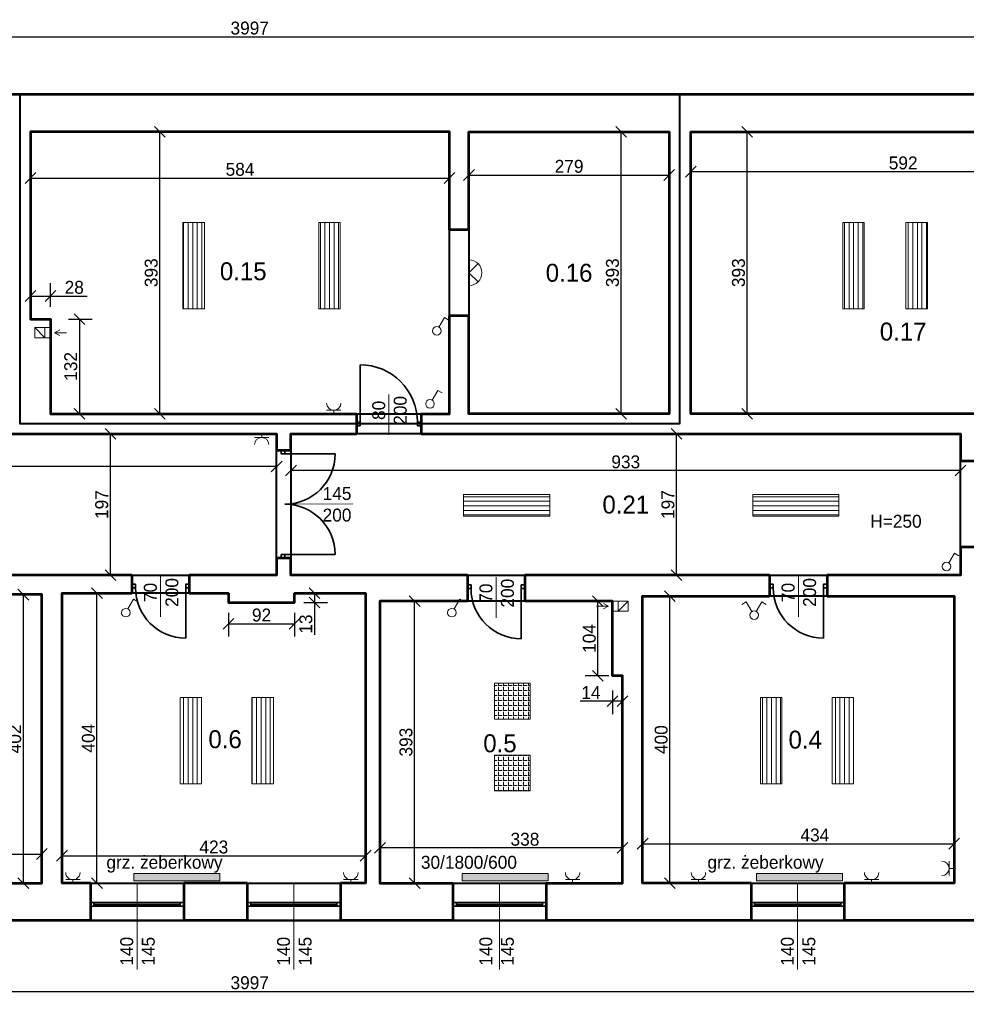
# Model space of a CAD drawing. Header units: millimetres. Extents: x 410204 to 467463, y -88400 to -47908.
# Tile 22 of 30: x 462934 to 464253, y -50555 to -49183. Entities that reach past the tile are written whole.
import ezdxf
from ezdxf.enums import TextEntityAlignment as Align

# ---------------------------------------------------------------- set-up
doc = ezdxf.new("R2010")
doc.units = ezdxf.units.MM
doc.linetypes.add('ACAD_ISO03W100', pattern=[30, 12, -18])
for name, color, linetype, lineweight in [('Apow', 1, 'Continuous', 40), ('drzwi', 53, 'Continuous', 35), ('gniazdo', 4, 'Continuous', 18), ('grzejnik', 20, 'Continuous', 18), ('komin', 213, 'Continuous', 18), ('okno', 211, 'Continuous', 35), ('opis', 47, 'Continuous', 18), ('opis powierzchnie', 10, 'Continuous', 18), ('oświetlenie', 40, 'Continuous', 18), ('przerywana', 120, 'ACAD_ISO03W100', 9), ('widok', 136, 'Continuous', 18), ('ściany', 21, 'Continuous', 53)]:
    doc.layers.add(name, color=color, linetype=linetype, lineweight=lineweight)
doc.layers.add('wymiary wewn', color=151, linetype='Continuous')
doc.layers.add('wymiary zewn', color=82, linetype='Continuous')
doc.dimstyles.new('1 100', dxfattribs={"dimtxt": 18, "dimasz": 15, "dimexe": 18, "dimexo": 0.0625, "dimgap": 3, "dimtad": 1, "dimdec": 0, "dimzin": 0, "dimdsep": 46, "dimtxsty": 'Standard', "dimblk": 'OBLIQUE', "dimcen": 0.09, "dimadec": 0, "dimazin": 0, "dimtfac": 1, "dimtdec": 0, "dimtofl": 0, "dimtmove": 0, "dimatfit": 3, "dimldrblk": 'OBLIQUE', "dimfxl": 15, "dimfxlon": 1, "dimtolj": 1, "dimtzin": 0, "dimarcsym": 0})

# ---------------------------------------------------------------- blocks, each defined once
blk = doc.blocks.new('_Oblique')
at = {"color": 0, "linetype": 'ByBlock', "lineweight": -2}
blk.add_line((-0.5, -0.5), (0.5, 0.5), dxfattribs=at)
blk = doc.blocks.new('*D15463')
at = {"layer": 'Defpoints', "color": 0}
for p in [(464236.2, -50331), (463802.2, -50386), (464236.2, -50386)]:
    blk.add_point(p, dxfattribs=at)
at = {"layer": 'wymiary wewn', "color": 0, "lineweight": -2}
for p, q in [((463802.2, -50346), (463802.2, -50313)), ((464236.2, -50346), (464236.2, -50313)), ((463802.2, -50331), (464236.2, -50331))]:
    blk.add_line(p, q, dxfattribs=at)
at = {"layer": 'wymiary wewn', "color": 0, "linetype": 'ByBlock', "lineweight": -2, "xscale": 15, "yscale": 15, "zscale": 15, "rotation": 180}
blk.add_blockref('_Oblique', (463802.2, -50331), dxfattribs=at)
at = {"layer": 'wymiary wewn', "color": 0, "linetype": 'ByBlock', "lineweight": -2, "xscale": 15, "yscale": 15, "zscale": 15}
blk.add_blockref('_Oblique', (464236.2, -50331), dxfattribs=at)
at = {"layer": 'wymiary wewn', "color": 0, "insert": (464042.2, -50319), "char_height": 18, "attachment_point": 5}
blk.add_mtext('\\A1;434', dxfattribs=at)
blk = doc.blocks.new('*D15464')
at = {"layer": 'Defpoints', "color": 0}
for p in [(463436.2, -50336.9), (463436.2, -50386), (463774.2, -50386)]:
    blk.add_point(p, dxfattribs=at)
at = {"layer": 'wymiary wewn', "color": 0, "lineweight": -2}
for p, q in [((463436.2, -50351.9), (463436.2, -50318.9)), ((463774.2, -50351.9), (463774.2, -50318.9)), ((463774.2, -50336.9), (463436.2, -50336.9))]:
    blk.add_line(p, q, dxfattribs=at)
at = {"layer": 'wymiary wewn', "color": 0, "linetype": 'ByBlock', "lineweight": -2, "xscale": 15, "yscale": 15, "zscale": 15, "rotation": 180}
blk.add_blockref('_Oblique', (463436.2, -50336.9), dxfattribs=at)
at = {"layer": 'wymiary wewn', "color": 0, "linetype": 'ByBlock', "lineweight": -2, "xscale": 15, "yscale": 15, "zscale": 15}
blk.add_blockref('_Oblique', (463774.2, -50336.9), dxfattribs=at)
at = {"layer": 'wymiary wewn', "color": 0, "insert": (463638.2, -50324.9), "char_height": 18, "attachment_point": 5}
blk.add_mtext('\\A1;338', dxfattribs=at)
blk = doc.blocks.new('*D15465')
at = {"layer": 'Defpoints', "color": 0}
for p in [(463416.2, -50347.7), (462993.2, -50386), (463416.2, -50386)]:
    blk.add_point(p, dxfattribs=at)
at = {"layer": 'wymiary wewn', "color": 0, "lineweight": -2}
for p, q in [((462993.2, -50362.7), (462993.2, -50329.7)), ((463416.2, -50362.7), (463416.2, -50329.7)), ((462993.2, -50347.7), (463416.2, -50347.7))]:
    blk.add_line(p, q, dxfattribs=at)
at = {"layer": 'wymiary wewn', "color": 0, "linetype": 'ByBlock', "lineweight": -2, "xscale": 15, "yscale": 15, "zscale": 15, "rotation": 180}
blk.add_blockref('_Oblique', (462993.2, -50347.7), dxfattribs=at)
at = {"layer": 'wymiary wewn', "color": 0, "linetype": 'ByBlock', "lineweight": -2, "xscale": 15, "yscale": 15, "zscale": 15}
blk.add_blockref('_Oblique', (463416.2, -50347.7), dxfattribs=at)
at = {"layer": 'wymiary wewn', "color": 0, "insert": (463204.7, -50335.7), "char_height": 18, "attachment_point": 5}
blk.add_mtext('\\A1;423', dxfattribs=at)
blk = doc.blocks.new('*D15466')
at = {"layer": 'Defpoints', "color": 0}
for p in [(462965.2, -50345.4), (462622.2, -50386), (462965.2, -50386)]:
    blk.add_point(p, dxfattribs=at)
at = {"layer": 'wymiary wewn', "color": 0, "lineweight": -2}
for p, q in [((462622.2, -50360.4), (462622.2, -50327.4)), ((462965.2, -50360.4), (462965.2, -50327.4)), ((462622.2, -50345.4), (462965.2, -50345.4))]:
    blk.add_line(p, q, dxfattribs=at)
at = {"layer": 'wymiary wewn', "color": 0, "linetype": 'ByBlock', "lineweight": -2, "xscale": 15, "yscale": 15, "zscale": 15, "rotation": 180}
blk.add_blockref('_Oblique', (462622.2, -50345.4), dxfattribs=at)
at = {"layer": 'wymiary wewn', "color": 0, "linetype": 'ByBlock', "lineweight": -2, "xscale": 15, "yscale": 15, "zscale": 15}
blk.add_blockref('_Oblique', (462965.2, -50345.4), dxfattribs=at)
at = {"layer": 'wymiary wewn', "color": 0, "insert": (462793.7, -50333.4), "char_height": 18, "attachment_point": 5}
blk.add_mtext('\\A1;343', dxfattribs=at)
blk = doc.blocks.new('*D15473')
at = {"layer": 'Defpoints', "color": 0}
for p in [(462939.3, -49984), (462965.2, -49984), (462965.2, -50386)]:
    blk.add_point(p, dxfattribs=at)
at = {"layer": 'wymiary wewn', "color": 0, "lineweight": -2}
for p, q in [((462954.3, -49984), (462921.3, -49984)), ((462939.3, -50386), (462939.3, -49984)), ((462954.3, -50386), (462921.3, -50386))]:
    blk.add_line(p, q, dxfattribs=at)
at = {"layer": 'wymiary wewn', "color": 0, "linetype": 'ByBlock', "lineweight": -2, "xscale": 15, "yscale": 15, "zscale": 15}
for p, rotation in [((462939.3, -49984), 90), ((462939.3, -50386), 270)]:
    blk.add_blockref('_Oblique', p, dxfattribs=dict(at, rotation=rotation))
at = {"layer": 'wymiary wewn', "color": 0, "insert": (462927.3, -50185), "char_height": 18, "attachment_point": 5, "rotation": 90}
blk.add_mtext('\\A1;402', dxfattribs=at)
blk = doc.blocks.new('*D15474')
at = {"layer": 'Defpoints', "color": 0}
for p in [(462993.2, -49982), (463041.9, -49982), (462993.2, -50386)]:
    blk.add_point(p, dxfattribs=at)
at = {"layer": 'wymiary wewn', "color": 0, "lineweight": -2}
for p, q in [((463026.9, -49982), (463059.9, -49982)), ((463041.9, -50386), (463041.9, -49982)), ((463026.9, -50386), (463059.9, -50386))]:
    blk.add_line(p, q, dxfattribs=at)
at = {"layer": 'wymiary wewn', "color": 0, "linetype": 'ByBlock', "lineweight": -2, "xscale": 15, "yscale": 15, "zscale": 15}
for p, rotation in [((463041.9, -49982), 90), ((463041.9, -50386), 270)]:
    blk.add_blockref('_Oblique', p, dxfattribs=dict(at, rotation=rotation))
at = {"layer": 'wymiary wewn', "color": 0, "insert": (463029.9, -50184), "char_height": 18, "attachment_point": 5, "rotation": 90}
blk.add_mtext('\\A1;404', dxfattribs=at)
blk = doc.blocks.new('*D15475')
at = {"layer": 'Defpoints', "color": 0}
for p in [(463436.2, -49993), (463484.5, -49993), (463436.2, -50386)]:
    blk.add_point(p, dxfattribs=at)
at = {"layer": 'wymiary wewn', "color": 0, "lineweight": -2}
for p, q in [((463469.5, -49993), (463502.5, -49993)), ((463484.5, -50386), (463484.5, -49993)), ((463469.5, -50386), (463502.5, -50386))]:
    blk.add_line(p, q, dxfattribs=at)
at = {"layer": 'wymiary wewn', "color": 0, "linetype": 'ByBlock', "lineweight": -2, "xscale": 15, "yscale": 15, "zscale": 15}
for p, rotation in [((463484.5, -49993), 90), ((463484.5, -50386), 270)]:
    blk.add_blockref('_Oblique', p, dxfattribs=dict(at, rotation=rotation))
at = {"layer": 'wymiary wewn', "color": 0, "insert": (463472.5, -50189.5), "char_height": 18, "attachment_point": 5, "rotation": 90}
blk.add_mtext('\\A1;393', dxfattribs=at)
blk = doc.blocks.new('*D15476')
at = {"layer": 'Defpoints', "color": 0}
for p in [(463802.2, -49986), (463840.1, -49986), (463802.2, -50386)]:
    blk.add_point(p, dxfattribs=at)
at = {"layer": 'wymiary wewn', "color": 0, "lineweight": -2}
for p, q in [((463825.1, -49986), (463858.1, -49986)), ((463840.1, -50386), (463840.1, -49986)), ((463825.1, -50386), (463858.1, -50386))]:
    blk.add_line(p, q, dxfattribs=at)
at = {"layer": 'wymiary wewn', "color": 0, "linetype": 'ByBlock', "lineweight": -2, "xscale": 15, "yscale": 15, "zscale": 15}
for p, rotation in [((463840.1, -49986), 90), ((463840.1, -50386), 270)]:
    blk.add_blockref('_Oblique', p, dxfattribs=dict(at, rotation=rotation))
at = {"layer": 'wymiary wewn', "color": 0, "insert": (463828.1, -50186), "char_height": 18, "attachment_point": 5, "rotation": 90}
blk.add_mtext('\\A1;400', dxfattribs=at)
blk = doc.blocks.new('*D15478')
at = {"layer": 'Defpoints', "color": 0}
for p in [(463312.2, -49760), (464245.2, -49760), (463312.2, -49811.1)]:
    blk.add_point(p, dxfattribs=at)
at = {"layer": 'wymiary wewn', "color": 0, "lineweight": -2}
for p, q in [((463312.2, -49796.1), (463312.2, -49829.1)), ((464245.2, -49796.1), (464245.2, -49829.1)), ((464245.2, -49811.1), (463312.2, -49811.1))]:
    blk.add_line(p, q, dxfattribs=at)
at = {"layer": 'wymiary wewn', "color": 0, "linetype": 'ByBlock', "lineweight": -2, "xscale": 15, "yscale": 15, "zscale": 15, "rotation": 180}
blk.add_blockref('_Oblique', (463312.2, -49811.1), dxfattribs=at)
at = {"layer": 'wymiary wewn', "color": 0, "linetype": 'ByBlock', "lineweight": -2, "xscale": 15, "yscale": 15, "zscale": 15}
blk.add_blockref('_Oblique', (464245.2, -49811.1), dxfattribs=at)
at = {"layer": 'wymiary wewn', "color": 0, "insert": (463778.7, -49799.1), "char_height": 18, "attachment_point": 5}
blk.add_mtext('\\A1;933', dxfattribs=at)
blk = doc.blocks.new('*D15479')
at = {"layer": 'Defpoints', "color": 0}
for p in [(461776.2, -49760), (463292.2, -49760), (461776.2, -49805.6)]:
    blk.add_point(p, dxfattribs=at)
at = {"layer": 'wymiary wewn', "color": 0, "lineweight": -2}
for p, q in [((461776.2, -49790.6), (461776.2, -49823.6)), ((463292.2, -49790.6), (463292.2, -49823.6)), ((463292.2, -49805.6), (461776.2, -49805.6))]:
    blk.add_line(p, q, dxfattribs=at)
at = {"layer": 'wymiary wewn', "color": 0, "linetype": 'ByBlock', "lineweight": -2, "xscale": 15, "yscale": 15, "zscale": 15, "rotation": 180}
blk.add_blockref('_Oblique', (461776.2, -49805.6), dxfattribs=at)
at = {"layer": 'wymiary wewn', "color": 0, "linetype": 'ByBlock', "lineweight": -2, "xscale": 15, "yscale": 15, "zscale": 15}
blk.add_blockref('_Oblique', (463292.2, -49805.6), dxfattribs=at)
at = {"layer": 'wymiary wewn', "color": 0, "insert": (462534.2, -49793.6), "char_height": 18, "attachment_point": 5}
blk.add_mtext('\\A1;1516', dxfattribs=at)
blk = doc.blocks.new('*D15480')
at = {"layer": 'Defpoints', "color": 0}
for p in [(463060.6, -49760), (463292.2, -49760), (463292.2, -49957)]:
    blk.add_point(p, dxfattribs=at)
at = {"layer": 'wymiary wewn', "color": 0, "lineweight": -2}
for p, q in [((463075.6, -49760), (463042.6, -49760)), ((463060.6, -49957), (463060.6, -49760)), ((463075.6, -49957), (463042.6, -49957))]:
    blk.add_line(p, q, dxfattribs=at)
at = {"layer": 'wymiary wewn', "color": 0, "linetype": 'ByBlock', "lineweight": -2, "xscale": 15, "yscale": 15, "zscale": 15}
for p, rotation in [((463060.6, -49760), 90), ((463060.6, -49957), 270)]:
    blk.add_blockref('_Oblique', p, dxfattribs=dict(at, rotation=rotation))
at = {"layer": 'wymiary wewn', "color": 0, "insert": (463048.6, -49858.5), "char_height": 18, "attachment_point": 5, "rotation": 90}
blk.add_mtext('\\A1;197', dxfattribs=at)
blk = doc.blocks.new('*D15481')
at = {"layer": 'Defpoints', "color": 0}
for p in [(463849.5, -49760), (464245.2, -49760), (464245.2, -49957)]:
    blk.add_point(p, dxfattribs=at)
at = {"layer": 'wymiary wewn', "color": 0, "lineweight": -2}
for p, q in [((463864.5, -49760), (463831.5, -49760)), ((463849.5, -49957), (463849.5, -49760)), ((463864.5, -49957), (463831.5, -49957))]:
    blk.add_line(p, q, dxfattribs=at)
at = {"layer": 'wymiary wewn', "color": 0, "linetype": 'ByBlock', "lineweight": -2, "xscale": 15, "yscale": 15, "zscale": 15}
for p, rotation in [((463849.5, -49760), 90), ((463849.5, -49957), 270)]:
    blk.add_blockref('_Oblique', p, dxfattribs=dict(at, rotation=rotation))
at = {"layer": 'wymiary wewn', "color": 0, "insert": (463837.5, -49858.5), "char_height": 18, "attachment_point": 5, "rotation": 90}
blk.add_mtext('\\A1;197', dxfattribs=at)
blk = doc.blocks.new('*D15487')
at = {"layer": 'Defpoints', "color": 0}
for p in [(463739.9, -49993), (463760.2, -49993), (463760.2, -50097)]:
    blk.add_point(p, dxfattribs=at)
at = {"layer": 'wymiary wewn', "color": 0, "lineweight": -2}
for p, q in [((463754.9, -49993), (463721.9, -49993)), ((463739.9, -50097), (463739.9, -49993)), ((463754.9, -50097), (463721.9, -50097))]:
    blk.add_line(p, q, dxfattribs=at)
at = {"layer": 'wymiary wewn', "color": 0, "linetype": 'ByBlock', "lineweight": -2, "xscale": 15, "yscale": 15, "zscale": 15}
for p, rotation in [((463739.9, -49993), 90), ((463739.9, -50097), 270)]:
    blk.add_blockref('_Oblique', p, dxfattribs=dict(at, rotation=rotation))
at = {"layer": 'wymiary wewn', "color": 0, "insert": (463727.9, -50045), "char_height": 18, "attachment_point": 5, "rotation": 90}
blk.add_mtext('\\A1;104', dxfattribs=at)
blk = doc.blocks.new('*D15488')
at = {"layer": 'Defpoints', "color": 0}
for p in [(463760.2, -50097), (463774.2, -50097), (463760.2, -50132.5)]:
    blk.add_point(p, dxfattribs=at)
at = {"layer": 'wymiary wewn', "color": 0, "lineweight": -2}
for p, q in [((463760.2, -50117.5), (463760.2, -50150.5)), ((463774.2, -50117.5), (463774.2, -50150.5)), ((463760.2, -50132.5), (463715.2, -50132.5)), ((463774.2, -50132.5), (463760.2, -50132.5))]:
    blk.add_line(p, q, dxfattribs=at)
at = {"layer": 'wymiary wewn', "color": 0, "linetype": 'ByBlock', "lineweight": -2, "xscale": 15, "yscale": 15, "zscale": 15, "rotation": 180}
blk.add_blockref('_Oblique', (463760.2, -50132.5), dxfattribs=at)
at = {"layer": 'wymiary wewn', "color": 0, "linetype": 'ByBlock', "lineweight": -2, "xscale": 15, "yscale": 15, "zscale": 15}
blk.add_blockref('_Oblique', (463774.2, -50132.5), dxfattribs=at)
at = {"layer": 'wymiary wewn', "color": 0, "insert": (463730.2, -50120.5), "char_height": 18, "attachment_point": 5}
blk.add_mtext('\\A1;14', dxfattribs=at)
blk = doc.blocks.new('*D15495')
at = {"layer": 'Defpoints', "color": 0}
for p in [(462949.2, -49339), (463533.2, -49339), (463533.2, -49403.5)]:
    blk.add_point(p, dxfattribs=at)
at = {"layer": 'wymiary wewn', "color": 0, "lineweight": -2}
for p, q in [((462949.2, -49388.5), (462949.2, -49421.5)), ((463533.2, -49388.5), (463533.2, -49421.5)), ((462949.2, -49403.5), (463533.2, -49403.5))]:
    blk.add_line(p, q, dxfattribs=at)
at = {"layer": 'wymiary wewn', "color": 0, "linetype": 'ByBlock', "lineweight": -2, "xscale": 15, "yscale": 15, "zscale": 15, "rotation": 180}
blk.add_blockref('_Oblique', (462949.2, -49403.5), dxfattribs=at)
at = {"layer": 'wymiary wewn', "color": 0, "linetype": 'ByBlock', "lineweight": -2, "xscale": 15, "yscale": 15, "zscale": 15}
blk.add_blockref('_Oblique', (463533.2, -49403.5), dxfattribs=at)
at = {"layer": 'wymiary wewn', "color": 0, "insert": (463241.2, -49391.5), "char_height": 18, "attachment_point": 5}
blk.add_mtext('\\A1;584', dxfattribs=at)
blk = doc.blocks.new('*D15496')
at = {"layer": 'Defpoints', "color": 0}
for p in [(463560.2, -49339), (463839.2, -49339), (463839.2, -49399.3)]:
    blk.add_point(p, dxfattribs=at)
at = {"layer": 'wymiary wewn', "color": 0, "lineweight": -2}
for p, q in [((463560.2, -49384.3), (463560.2, -49417.3)), ((463839.2, -49384.3), (463839.2, -49417.3)), ((463560.2, -49399.3), (463839.2, -49399.3))]:
    blk.add_line(p, q, dxfattribs=at)
at = {"layer": 'wymiary wewn', "color": 0, "linetype": 'ByBlock', "lineweight": -2, "xscale": 15, "yscale": 15, "zscale": 15, "rotation": 180}
blk.add_blockref('_Oblique', (463560.2, -49399.3), dxfattribs=at)
at = {"layer": 'wymiary wewn', "color": 0, "linetype": 'ByBlock', "lineweight": -2, "xscale": 15, "yscale": 15, "zscale": 15}
blk.add_blockref('_Oblique', (463839.2, -49399.3), dxfattribs=at)
at = {"layer": 'wymiary wewn', "color": 0, "insert": (463699.7, -49387.3), "char_height": 18, "attachment_point": 5}
blk.add_mtext('\\A1;279', dxfattribs=at)
blk = doc.blocks.new('*D15497')
at = {"layer": 'Defpoints', "color": 0}
for p in [(463869.2, -49339), (464461.2, -49339), (464461.2, -49394.6)]:
    blk.add_point(p, dxfattribs=at)
at = {"layer": 'wymiary wewn', "color": 0, "lineweight": -2}
for p, q in [((463869.2, -49379.6), (463869.2, -49412.6)), ((464461.2, -49379.6), (464461.2, -49412.6)), ((463869.2, -49394.6), (464461.2, -49394.6))]:
    blk.add_line(p, q, dxfattribs=at)
at = {"layer": 'wymiary wewn', "color": 0, "linetype": 'ByBlock', "lineweight": -2, "xscale": 15, "yscale": 15, "zscale": 15, "rotation": 180}
blk.add_blockref('_Oblique', (463869.2, -49394.6), dxfattribs=at)
at = {"layer": 'wymiary wewn', "color": 0, "linetype": 'ByBlock', "lineweight": -2, "xscale": 15, "yscale": 15, "zscale": 15}
blk.add_blockref('_Oblique', (464461.2, -49394.6), dxfattribs=at)
at = {"layer": 'wymiary wewn', "color": 0, "insert": (464165.2, -49382.6), "char_height": 18, "attachment_point": 5}
blk.add_mtext('\\A1;592', dxfattribs=at)
blk = doc.blocks.new('*D15498')
at = {"layer": 'Defpoints', "color": 0}
for p in [(463947.8, -49339), (464461.2, -49339), (464461.2, -49732)]:
    blk.add_point(p, dxfattribs=at)
at = {"layer": 'wymiary wewn', "color": 0, "lineweight": -2}
for p, q in [((463962.8, -49339), (463929.8, -49339)), ((463947.8, -49732), (463947.8, -49339)), ((463962.8, -49732), (463929.8, -49732))]:
    blk.add_line(p, q, dxfattribs=at)
at = {"layer": 'wymiary wewn', "color": 0, "linetype": 'ByBlock', "lineweight": -2, "xscale": 15, "yscale": 15, "zscale": 15}
for p, rotation in [((463947.8, -49339), 90), ((463947.8, -49732), 270)]:
    blk.add_blockref('_Oblique', p, dxfattribs=dict(at, rotation=rotation))
at = {"layer": 'wymiary wewn', "color": 0, "insert": (463935.8, -49535.5), "char_height": 18, "attachment_point": 5, "rotation": 90}
blk.add_mtext('\\A1;393', dxfattribs=at)
blk = doc.blocks.new('*D15499')
at = {"layer": 'Defpoints', "color": 0}
for p in [(463772.2, -49339), (463839.2, -49339), (463839.2, -49732)]:
    blk.add_point(p, dxfattribs=at)
at = {"layer": 'wymiary wewn', "color": 0, "lineweight": -2}
for p, q in [((463787.2, -49339), (463754.2, -49339)), ((463772.2, -49732), (463772.2, -49339)), ((463787.2, -49732), (463754.2, -49732))]:
    blk.add_line(p, q, dxfattribs=at)
at = {"layer": 'wymiary wewn', "color": 0, "linetype": 'ByBlock', "lineweight": -2, "xscale": 15, "yscale": 15, "zscale": 15}
for p, rotation in [((463772.2, -49339), 90), ((463772.2, -49732), 270)]:
    blk.add_blockref('_Oblique', p, dxfattribs=dict(at, rotation=rotation))
at = {"layer": 'wymiary wewn', "color": 0, "insert": (463760.2, -49535.5), "char_height": 18, "attachment_point": 5, "rotation": 90}
blk.add_mtext('\\A1;393', dxfattribs=at)
blk = doc.blocks.new('*D15500')
at = {"layer": 'Defpoints', "color": 0}
for p in [(463129.5, -49339), (463533.2, -49339), (463533.2, -49732)]:
    blk.add_point(p, dxfattribs=at)
at = {"layer": 'wymiary wewn', "color": 0, "lineweight": -2}
for p, q in [((463144.5, -49339), (463111.5, -49339)), ((463129.5, -49732), (463129.5, -49339)), ((463144.5, -49732), (463111.5, -49732))]:
    blk.add_line(p, q, dxfattribs=at)
at = {"layer": 'wymiary wewn', "color": 0, "linetype": 'ByBlock', "lineweight": -2, "xscale": 15, "yscale": 15, "zscale": 15}
for p, rotation in [((463129.5, -49339), 90), ((463129.5, -49732), 270)]:
    blk.add_blockref('_Oblique', p, dxfattribs=dict(at, rotation=rotation))
at = {"layer": 'wymiary wewn', "color": 0, "insert": (463117.5, -49535.5), "char_height": 18, "attachment_point": 5, "rotation": 90}
blk.add_mtext('\\A1;393', dxfattribs=at)
blk = doc.blocks.new('*D15505')
at = {"layer": 'Defpoints', "color": 0}
for p in [(462977.2, -49567.9), (462949.2, -49600), (462977.2, -49600)]:
    blk.add_point(p, dxfattribs=at)
at = {"layer": 'wymiary wewn', "color": 0, "lineweight": -2}
for p, q in [((462949.2, -49582.9), (462949.2, -49549.9)), ((462977.2, -49582.9), (462977.2, -49549.9)), ((462949.2, -49567.9), (462977.2, -49567.9)), ((462977.2, -49567.9), (463028.2, -49567.9))]:
    blk.add_line(p, q, dxfattribs=at)
at = {"layer": 'wymiary wewn', "color": 0, "linetype": 'ByBlock', "lineweight": -2, "xscale": 15, "yscale": 15, "zscale": 15, "rotation": 180}
blk.add_blockref('_Oblique', (462949.2, -49567.9), dxfattribs=at)
at = {"layer": 'wymiary wewn', "color": 0, "linetype": 'ByBlock', "lineweight": -2, "xscale": 15, "yscale": 15, "zscale": 15}
blk.add_blockref('_Oblique', (462977.2, -49567.9), dxfattribs=at)
at = {"layer": 'wymiary wewn', "color": 0, "insert": (463010.2, -49555.9), "char_height": 18, "attachment_point": 5}
blk.add_mtext('\\A1;28', dxfattribs=at)
blk = doc.blocks.new('*D15506')
at = {"layer": 'Defpoints', "color": 0}
for p in [(462977.2, -49600), (462977.2, -49732), (463017.4, -49732)]:
    blk.add_point(p, dxfattribs=at)
at = {"layer": 'wymiary wewn', "color": 0, "lineweight": -2}
for p, q in [((463002.4, -49600), (463035.4, -49600)), ((463017.4, -49600), (463017.4, -49732)), ((463002.4, -49732), (463035.4, -49732))]:
    blk.add_line(p, q, dxfattribs=at)
at = {"layer": 'wymiary wewn', "color": 0, "linetype": 'ByBlock', "lineweight": -2, "xscale": 15, "yscale": 15, "zscale": 15}
for p, rotation in [((463017.4, -49600), 90), ((463017.4, -49732), 270)]:
    blk.add_blockref('_Oblique', p, dxfattribs=dict(at, rotation=rotation))
at = {"layer": 'wymiary wewn', "color": 0, "insert": (463005.4, -49666), "char_height": 18, "attachment_point": 5, "rotation": 90}
blk.add_mtext('\\A1;132', dxfattribs=at)
blk = doc.blocks.new('d80')
at = {"layer": 'drzwi'}
blk.add_line((4992.3, 681), (5072.3, 681), dxfattribs=at)
for points in [[(4987.3, 686), (4992.3, 686), (4992.3, 681), (4987.3, 681)], [(4987.3, 601), (4992.3, 601), (4992.3, 596), (4987.3, 596)]]:
    blk.add_lwpolyline(points, close=True, dxfattribs=at)
blk.add_arc((4992.3, 681), 80, 270, 0, dxfattribs=at)
blk = doc.blocks.new('gniazdo')
at = {"layer": 'gniazdo'}
for p, q in [((135889.3, -37717.9), (135889.3, -37737.9)), ((135894.3, -37727.9), (135889.3, -37727.9))]:
    blk.add_line(p, q, dxfattribs=at)
blk.add_arc((135879.3, -37727.9), 10, 270, 90, dxfattribs=at)
blk = doc.blocks.new('d70')
at = {"layer": 'drzwi'}
blk.add_line((-7388, -4633.3), (-7388, -4703.3), dxfattribs=at)
for points in [[(-7393, -4628.3), (-7393, -4633.3), (-7388, -4633.3), (-7388, -4628.3)], [(-7318, -4628.3), (-7318, -4633.3), (-7313, -4633.3), (-7313, -4628.3)]]:
    blk.add_lwpolyline(points, close=True, dxfattribs=at)
blk.add_arc((-7388, -4633.3), 70, 270, 0, dxfattribs=at)
blk = doc.blocks.new('łącznik x2')
at = {"layer": 'gniazdo'}
for p, q in [((134889.1, -38634.3), (134883, -38637.9)), ((134897, -38647.7), (134889.1, -38634.3)), ((134903, -38647.7), (134910.9, -38634.3)), ((134910.9, -38634.3), (134917, -38637.9))]:
    blk.add_line(p, q, dxfattribs=at)
blk.add_circle((134900, -38652.9), 6, dxfattribs=at)
blk.add_circle((134900, -38652.9), 6, dxfattribs=at)
blk = doc.blocks.new('łącznik')
at = {"layer": 'gniazdo'}
for p, q in [((135306.8, -38673), (135314.7, -38659.6)), ((135314.7, -38659.6), (135320.7, -38663.2))]:
    blk.add_line(p, q, dxfattribs=at)
blk.add_circle((135303.8, -38678.2), 6, dxfattribs=at)
blk = doc.blocks.new('świetlówka')
at = {"layer": 'oświetlenie', "transparency": 33554687}
h = blk.add_hatch(dxfattribs=at)
h.set_pattern_fill('ANSI31', color=256, scale=2, angle=45)
h.paths.add_polyline_path([(135304.3, -38767.8), (135304.3, -38887.8), (135334.3, -38887.8), (135334.3, -38767.8)])
at = {"layer": 'oświetlenie'}
blk.add_lwpolyline([(135304.3, -38767.8), (135334.3, -38767.8), (135334.3, -38887.8), (135304.3, -38887.8)], close=True, dxfattribs=at)
blk = doc.blocks.new('świetlówka2')
at = {"layer": 'oświetlenie', "transparency": 33554687}
h = blk.add_hatch(dxfattribs=at)
h.set_pattern_fill('ANGLE', color=256)
h.set_pattern_definition([(3e-13, (0, 0), (-4e-14, 6.985), [5.08, -1.905]), (90, (0, 0), (-6.985, -4e-14), [5.08, -1.905])])
h.paths.add_polyline_path([(134994.3, -38817.8), (134994.3, -38767.8), (134944.3, -38767.8), (134944.3, -38817.8)])
at = {"layer": 'oświetlenie'}
blk.add_lwpolyline([(134944.3, -38767.8), (134994.3, -38767.8), (134994.3, -38817.8), (134944.3, -38817.8)], close=True, dxfattribs=at)
blk = doc.blocks.new('kinkiet')
at = {"layer": 'oświetlenie'}
for q in [(134451, -38163.1), (134451, -38188.6)]:
    blk.add_line((134438.3, -38175.8), q, dxfattribs=at)
blk.add_arc((134438.3, -38175.8), 18, 270, 90, dxfattribs=at)
blk = doc.blocks.new('*D15530')
at = {"layer": 'Defpoints', "color": 0}
for p in [(461256.2, -50438), (465253.2, -50438), (465253.2, -50536.8)]:
    blk.add_point(p, dxfattribs=at)
at = {"layer": 'wymiary zewn', "color": 0, "lineweight": -2}
for p, q in [((461256.2, -50521.8), (461256.2, -50554.8)), ((465253.2, -50521.8), (465253.2, -50554.8)), ((461256.2, -50536.8), (465253.2, -50536.8))]:
    blk.add_line(p, q, dxfattribs=at)
at = {"layer": 'wymiary zewn', "color": 0, "linetype": 'ByBlock', "lineweight": -2, "xscale": 15, "yscale": 15, "zscale": 15, "rotation": 180}
blk.add_blockref('_Oblique', (461256.2, -50536.8), dxfattribs=at)
at = {"layer": 'wymiary zewn', "color": 0, "linetype": 'ByBlock', "lineweight": -2, "xscale": 15, "yscale": 15, "zscale": 15}
blk.add_blockref('_Oblique', (465253.2, -50536.8), dxfattribs=at)
at = {"layer": 'wymiary zewn', "color": 0, "insert": (463254.7, -50524.8), "char_height": 18, "attachment_point": 5}
blk.add_mtext('\\A1;3997', dxfattribs=at)
blk = doc.blocks.new('*D15533')
at = {"layer": 'Defpoints', "color": 0}
for p in [(465253.2, -49206.7), (461256.2, -49287), (465253.2, -49287)]:
    blk.add_point(p, dxfattribs=at)
at = {"layer": 'wymiary zewn', "color": 0, "lineweight": -2}
for p, q in [((461256.2, -49221.7), (461256.2, -49188.7)), ((465253.2, -49221.7), (465253.2, -49188.7)), ((461256.2, -49206.7), (465253.2, -49206.7))]:
    blk.add_line(p, q, dxfattribs=at)
at = {"layer": 'wymiary zewn', "color": 0, "linetype": 'ByBlock', "lineweight": -2, "xscale": 15, "yscale": 15, "zscale": 15, "rotation": 180}
blk.add_blockref('_Oblique', (461256.2, -49206.7), dxfattribs=at)
at = {"layer": 'wymiary zewn', "color": 0, "linetype": 'ByBlock', "lineweight": -2, "xscale": 15, "yscale": 15, "zscale": 15}
blk.add_blockref('_Oblique', (465253.2, -49206.7), dxfattribs=at)
at = {"layer": 'wymiary zewn', "color": 0, "insert": (463254.7, -49194.7), "char_height": 18, "attachment_point": 5}
blk.add_mtext('\\A1;3997', dxfattribs=at)
blk = doc.blocks.new('*D15731')
at = {"layer": 'Defpoints', "color": 0}
for p in [(463225.2, -49995), (463317.2, -49995), (463317.2, -50024.5)]:
    blk.add_point(p, dxfattribs=at)
at = {"layer": 'wymiary wewn', "color": 0, "lineweight": -2}
for p, q in [((463225.2, -50009.5), (463225.2, -50042.5)), ((463317.2, -50009.5), (463317.2, -50042.5)), ((463225.2, -50024.5), (463317.2, -50024.5))]:
    blk.add_line(p, q, dxfattribs=at)
at = {"layer": 'wymiary wewn', "color": 0, "linetype": 'ByBlock', "lineweight": -2, "xscale": 15, "yscale": 15, "zscale": 15, "rotation": 180}
blk.add_blockref('_Oblique', (463225.2, -50024.5), dxfattribs=at)
at = {"layer": 'wymiary wewn', "color": 0, "linetype": 'ByBlock', "lineweight": -2, "xscale": 15, "yscale": 15, "zscale": 15}
blk.add_blockref('_Oblique', (463317.2, -50024.5), dxfattribs=at)
at = {"layer": 'wymiary wewn', "color": 0, "insert": (463271.2, -50012.5), "char_height": 18, "attachment_point": 5}
blk.add_mtext('\\A1;92', dxfattribs=at)
blk = doc.blocks.new('*D15732')
at = {"layer": 'Defpoints', "color": 0}
for p in [(463317.2, -49982), (463317.2, -49995), (463344.9, -49995)]:
    blk.add_point(p, dxfattribs=at)
at = {"layer": 'wymiary wewn', "color": 0, "lineweight": -2}
for p, q in [((463329.9, -49982), (463362.9, -49982)), ((463344.9, -49982), (463344.9, -49995)), ((463329.9, -49995), (463362.9, -49995)), ((463344.9, -49995), (463344.9, -50040))]:
    blk.add_line(p, q, dxfattribs=at)
at = {"layer": 'wymiary wewn', "color": 0, "linetype": 'ByBlock', "lineweight": -2, "xscale": 15, "yscale": 15, "zscale": 15}
for p, rotation in [((463344.9, -49982), 90), ((463344.9, -49995), 270)]:
    blk.add_blockref('_Oblique', p, dxfattribs=dict(at, rotation=rotation))
at = {"layer": 'wymiary wewn', "color": 0, "insert": (463332.9, -50025), "char_height": 18, "attachment_point": 5, "rotation": 90}
blk.add_mtext('\\A1;13', dxfattribs=at)

msp = doc.modelspace()

# ---------------------------------------------------------------- hatches: boundary and pattern name
at = {"layer": 'grzejnik', "transparency": 33554687}
h = msp.add_hatch(color=256, dxfattribs=at)
h.dxf.hatch_style = 1
h.paths.add_polyline_path([(463213.1, -50372.6), (463093.1, -50372.6), (463093.1, -50382.6), (463213.1, -50382.6)])
h = msp.add_hatch(color=256, dxfattribs=at)
h.dxf.hatch_style = 1
h.paths.add_polyline_path([(463670.6, -50372.6), (463550.6, -50372.6), (463550.6, -50382.6), (463670.6, -50382.6)])
h = msp.add_hatch(color=256, dxfattribs=at)
h.dxf.hatch_style = 1
h.paths.add_polyline_path([(464080.9, -50372.6), (463960.9, -50372.6), (463960.9, -50382.6), (464080.9, -50382.6)])

# ---------------------------------------------------------------- linework, layer by layer
at = {"layer": 'Apow'}
for points in [[(465253.2, -49287), (464180.2, -49287), (464180.2, -49287), (463887.2, -49287), (463887.2, -49287), (462626.2, -49287), (462626.2, -49287), (462325.2, -49287), (462325.2, -49287), (461256.2, -49287), (461256.2, -50438), (465253.2, -50438)], [(462977.2, -49732), (463533.2, -49732), (463533.2, -49339), (462949.2, -49339), (462949.2, -49600), (462977.2, -49600)], [(463560.2, -49339), (463560.2, -49732), (463839.2, -49732), (463839.2, -49339)], [(463869.2, -49339), (463869.2, -49732), (464461.2, -49732), (464461.2, -49339)], [(461776.2, -49760), (461776.2, -49957), (463292.2, -49957), (463292.2, -49760)], [(464245.2, -49957), (464245.2, -49760), (463312.2, -49760), (463312.2, -49957)], [(462622.2, -50386), (462965.2, -50386), (462965.2, -49984), (462642.2, -49984), (462642.2, -50084), (462622.2, -50084)], [(463251.2, -50386), (463381.2, -50386), (463416.2, -50386), (463416.2, -49982), (463317.2, -49982), (463317.2, -49995), (463225.2, -49995), (463225.2, -49982), (463170.4, -49982), (463090.4, -49982), (462993.2, -49982), (462993.2, -50386), (463032.7, -50386), (463162.7, -50386), (463172.9, -50386)], [(464236.2, -50386), (464236.2, -49986), (463802.2, -49986), (463802.2, -50386)], [(463436.2, -49993), (463436.2, -50386), (463774.2, -50386), (463774.2, -50097), (463760.2, -50097), (463760.2, -49993)]]:
    msp.add_lwpolyline(points, close=True, dxfattribs=at)
msp.add_lwpolyline([(461815.2, -50438), (461256.2, -50438), (461256.2, -49287), (461770.2, -49287), (461770.2, -49746.2), (462012.2, -49746.2), (462012.2, -49287), (462934.2, -49287), (462934.2, -49745.5), (463854.2, -49745.5), (463854.2, -49287), (465253.2, -49287), (465253.2, -49974.5), (464978.2, -49974.5), (464978.2, -50438), (462396.2, -50438), (462396.2, -49971.5), (461815.2, -49971.5), (461815.2, -50438)], dxfattribs=at)
at = {"layer": 'drzwi'}
for p, q in [((463303.7, -49788), (463373.7, -49788)), ((463303.7, -49928), (463373.7, -49928))]:
    msp.add_line(p, q, dxfattribs=at)
for points in [[(463298.7, -49783), (463303.7, -49783), (463303.7, -49788), (463298.7, -49788)], [(463298.7, -49928), (463303.7, -49928), (463303.7, -49933), (463298.7, -49933)]]:
    msp.add_lwpolyline(points, close=True, dxfattribs=at)
for centre, start, end in [((463303.7, -49788), 270, 0), ((463303.7, -49928), 0, 90)]:
    msp.add_arc(centre, 70, start, end, dxfattribs=at)
at = {"layer": 'grzejnik'}
for points in [[(463213.1, -50372.6), (463213.1, -50382.6), (463093.1, -50382.6), (463093.1, -50372.6)], [(463670.6, -50372.6), (463670.6, -50382.6), (463550.6, -50382.6), (463550.6, -50372.6)], [(464080.9, -50372.6), (464080.9, -50382.6), (463960.9, -50382.6), (463960.9, -50372.6)]]:
    msp.add_lwpolyline(points, close=True, dxfattribs=at)
at = {"layer": 'komin'}
for p, q in [((462955.2, -49612), (462969.2, -49626)), ((462965.2, -49612), (462977.2, -49612)), ((462989.9, -49615.1), (462982.8, -49619)), ((462982.8, -49619), (462999.6, -49619)), ((462989.9, -49622.9), (462982.8, -49619)), ((462965.2, -49626), (462977.2, -49626)), ((463754.6, -50000), (463737.8, -50000)), ((463747.5, -49996.1), (463754.6, -50000)), ((463747.5, -50003.9), (463754.6, -50000)), ((463772.2, -49993), (463760.2, -49993)), ((463782.2, -49993), (463768.2, -50007)), ((463772.2, -50007), (463760.2, -50007))]:
    msp.add_line(p, q, dxfattribs=at)
for points in [[(462955.2, -49612), (462955.2, -49626), (462969.2, -49626), (462969.2, -49612)], [(463782.2, -49993), (463782.2, -50007), (463768.2, -50007), (463768.2, -49993)]]:
    msp.add_lwpolyline(points, close=True, dxfattribs=at)
at = {"layer": 'okno'}
for p, q in [((463157.7, -50413.1), (463037.7, -50413.1)), ((463157.7, -50415.6), (463037.7, -50415.6)), ((463376.2, -50413.1), (463256.2, -50413.1)), ((463376.2, -50415.6), (463256.2, -50415.6)), ((463662.7, -50413.1), (463542.7, -50413.1)), ((463662.7, -50415.6), (463542.7, -50415.6)), ((464078.2, -50413.1), (463958.2, -50413.1)), ((464078.2, -50415.6), (463958.2, -50415.6)), ((463157.7, -50418.1), (463037.7, -50418.1)), ((463376.2, -50418.1), (463256.2, -50418.1)), ((463662.7, -50418.1), (463542.7, -50418.1)), ((464078.2, -50418.1), (463958.2, -50418.1))]:
    msp.add_line(p, q, dxfattribs=at)
for points in [[(463032.7, -50413.1), (463037.7, -50413.1), (463037.7, -50418.1), (463032.7, -50418.1)], [(463157.7, -50413.1), (463162.7, -50413.1), (463162.7, -50418.1), (463157.7, -50418.1)], [(463251.2, -50413.1), (463256.2, -50413.1), (463256.2, -50418.1), (463251.2, -50418.1)], [(463376.2, -50413.1), (463381.2, -50413.1), (463381.2, -50418.1), (463376.2, -50418.1)], [(463537.7, -50413.1), (463542.7, -50413.1), (463542.7, -50418.1), (463537.7, -50418.1)], [(463662.7, -50413.1), (463667.7, -50413.1), (463667.7, -50418.1), (463662.7, -50418.1)], [(463953.2, -50413.1), (463958.2, -50413.1), (463958.2, -50418.1), (463953.2, -50418.1)], [(464078.2, -50413.1), (464083.2, -50413.1), (464083.2, -50418.1), (464078.2, -50418.1)]]:
    msp.add_lwpolyline(points, close=True, dxfattribs=at)
at = {"layer": 'opis'}
for p, q in [((463448.7, -49761.3), (463448.7, -49705.1)), ((463303.7, -49858), (463398.4, -49857.5)), ((463130.5, -50015.1), (463130.5, -49958.8)), ((463598.2, -50016.1), (463598.2, -49959.8)), ((464019.2, -50015.1), (464019.2, -49958.8)), ((463097.7, -50386), (463097.7, -50506.5)), ((463316.2, -50386), (463316.2, -50506.5)), ((463602.7, -50386), (463602.7, -50506.5)), ((464018.2, -50386), (464018.2, -50506.5))]:
    msp.add_line(p, q, dxfattribs=at)
at = {"layer": 'przerywana', "ltscale": 0.1}
for p, q in [((463533.2, -49475.5), (463533.2, -49595.5)), ((463560.2, -49595.5), (463560.2, -49475.5)), ((464245.2, -49798), (464245.2, -49918))]:
    msp.add_line(p, q, dxfattribs=at)
at = {"layer": 'widok'}
for p, q in [((463042.6, -49957), (462558.6, -49957)), ((463162.7, -50386), (463032.7, -50386)), ((463381.2, -50386), (463251.2, -50386)), ((463667.7, -50386), (463537.7, -50386)), ((464083.2, -50386), (463953.2, -50386)), ((463032.7, -50438), (463162.7, -50438)), ((463251.2, -50438), (463381.2, -50438)), ((463537.7, -50438), (463667.7, -50438)), ((463953.2, -50438), (464083.2, -50438))]:
    msp.add_line(p, q, dxfattribs=at)
at = {"layer": 'ściany'}
for p, q in [((464582.7, -49287), (462334.2, -49287)), ((463560.2, -49475.5), (463533.2, -49475.5)), ((463560.2, -49595.5), (463533.2, -49595.5)), ((463403.4, -49732), (463403.4, -49760)), ((463493.4, -49732), (463493.4, -49760)), ((463312.2, -49783), (463292.2, -49783)), ((464273.2, -49798), (464245.2, -49798)), ((464273.2, -49918), (464245.2, -49918)), ((463312.2, -49933), (463292.2, -49933)), ((463090.4, -49957), (463090.4, -49982)), ((463170.4, -49957), (463170.4, -49982)), ((463558.1, -49957), (463558.1, -49993)), ((463638.1, -49957), (463638.1, -49993)), ((463979.1, -49957), (463979.1, -49986)), ((464059.1, -49957), (464059.1, -49986)), ((463032.7, -50386), (463032.7, -50438)), ((463162.7, -50386), (463162.7, -50438)), ((463251.2, -50386), (463251.2, -50438)), ((463381.2, -50386), (463381.2, -50438)), ((463537.7, -50386), (463537.7, -50438)), ((463667.7, -50386), (463667.7, -50438)), ((463953.2, -50386), (463953.2, -50438)), ((464083.2, -50386), (464083.2, -50438)), ((463032.7, -50438), (462864.7, -50438)), ((463251.2, -50438), (463162.7, -50438)), ((463537.7, -50438), (463381.2, -50438)), ((463953.2, -50438), (463667.7, -50438)), ((464385.2, -50438), (464083.2, -50438))]:
    msp.add_line(p, q, dxfattribs=at)
for points in [[(463533.2, -49475.5), (463533.2, -49339), (462949.2, -49339), (462949.2, -49600), (462977.2, -49600), (462977.2, -49732), (463403.4, -49732)], [(463560.2, -49475.5), (463560.2, -49339), (463839.2, -49339), (463839.2, -49732), (463560.2, -49732), (463560.2, -49595.5)], [(464350.5, -49732), (463869.2, -49732), (463869.2, -49339), (464461.2, -49339), (464461.2, -49732), (464450.5, -49732)], [(463493.4, -49732), (463533.2, -49732), (463533.2, -49595.5)], [(462536, -49760), (463292.2, -49760), (463292.2, -49783)], [(463312.2, -49783), (463312.2, -49760), (463403.4, -49760)], [(463493.4, -49760), (464245.2, -49760), (464245.2, -49798)], [(464245.2, -49918), (464245.2, -49957), (464059.1, -49957)], [(463292.2, -49933), (463292.2, -49957), (463170.4, -49957)], [(463558.1, -49957), (463312.2, -49957), (463312.2, -49933)], [(463090.4, -49957), (462846.5, -49957)], [(463979.1, -49957), (463638.1, -49957)], [(462864.7, -50386), (462965.2, -50386), (462965.2, -49984), (462846.5, -49984)], [(463032.7, -50386), (462993.2, -50386), (462993.2, -49982), (463090.4, -49982)], [(463170.4, -49982), (463225.2, -49982)], [(463225.2, -49982), (463225.2, -49995), (463317.2, -49995), (463317.2, -49982)], [(463317.2, -49982), (463416.2, -49982), (463416.2, -50386), (463381.2, -50386)], [(463953.2, -50386), (463802.2, -50386), (463802.2, -49986), (463979.1, -49986)], [(464059.1, -49986), (464236.2, -49986), (464236.2, -50386), (464083.2, -50386)], [(463558.1, -49993), (463436.2, -49993), (463436.2, -50386), (463537.7, -50386)], [(463667.7, -50386), (463774.2, -50386), (463774.2, -50097), (463760.2, -50097), (463760.2, -49993), (463638.1, -49993)], [(463251.2, -50386), (463162.7, -50386)]]:
    msp.add_lwpolyline(points, dxfattribs=at)

# ---------------------------------------------------------------- block references
at = {"layer": 'gniazdo'}
for name, p in [('łącznik', (328211.6, -10938.2)), ('łącznik', (328202.1, -11039.8)), ('łącznik', (328921.9, -11266.5)), ('łącznik', (327778.3, -11330.9)), ('łącznik', (328232.7, -11330.9)), ('łącznik x2', (329057.5, -11359.7)), ('gniazdo', (328339.9, -12637.5))]:
    msp.add_blockref(name, p, dxfattribs=at)
at = {"layer": 'gniazdo', "xscale": -1}
for p, rotation in [((425643.9, 86162.2), 89.99999999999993), ((425280.4, 85508.2), 89.99999999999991), ((425667.7, 85508.2), 89.9999999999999), ((425976.6, 85508.2), 89.99999999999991), ((426152.1, 85508.2), 89.9999999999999), ((426393.3, 85508.2), 89.9999999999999)]:
    msp.add_blockref('gniazdo', p, dxfattribs=dict(at, rotation=rotation))
at = {"layer": 'gniazdo', "rotation": 90.00000000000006}
msp.add_blockref('gniazdo', (425543.5, -185654.3), dxfattribs=at)
at = {"layer": 'oświetlenie', "xscale": -1}
for p in [(598495.8, -10697.8), (598685.1, -10697.8), (599415.4, -10697.8)]:
    msp.add_blockref('świetlówka', p, dxfattribs=at)
at = {"layer": 'oświetlenie'}
for name, p in [('świetlówka', (328864.8, -10697.8)), ('kinkiet', (329121.9, -11359.7)), ('świetlówka2', (328651.3, -11339.7)), ('świetlówka', (327853.4, -11359.7)), ('świetlówka', (327953.4, -11359.7)), ('świetlówka', (328661.9, -11359.7)), ('świetlówka', (328761.9, -11359.7)), ('świetlówka2', (328651.3, -11439.7))]:
    msp.add_blockref(name, p, dxfattribs=at)
at = {"layer": 'oświetlenie', "xscale": -1, "rotation": 270}
msp.add_blockref('świetlówka', (502440.5, -185178.8), dxfattribs=at)
at = {"layer": 'oświetlenie', "rotation": 90}
msp.add_blockref('świetlówka', (425187.9, -185178.8), dxfattribs=at)
at = {"layer": 'przerywana', "rotation": 90}
msp.add_blockref('d80', (464089.4, -54736), dxfattribs=at)
at = {"layer": 'ściany', "xscale": -1}
for p in [(455777.5, -45341.2), (456245.1, -45342.2), (456666.1, -45341.2)]:
    msp.add_blockref('d70', p, dxfattribs=at)

# ---------------------------------------------------------------- texts
at = {"layer": 'grzejnik', "char_height": 18, "width": 258.06, "attachment_point": 1}
for s, insert in [('grz. żeberkowy', (463055, -50347.9)), ('30/1800/600', (463493.2, -50347.9)), ('grz. żeberkowy', (463892.5, -50347.9))]:
    msp.add_mtext(s, dxfattribs=dict(at, insert=insert))
at = {"layer": 'opis', "char_height": 18, "width": 54.869, "rotation": 90}
for s, insert, attachment_point in [('\\pxqc;80\\P200', (463425.4, -49699.8), 3), ('\\pxqc;70\\P200', (463107.2, -49953.5), 3), ('\\pxqc;70\\P200', (463574.8, -49954.5), 3), ('\\pxqc;70\\P200', (463995.8, -49953.5), 3), ('140\\P145', (463074.3, -50501), 1), ('140\\P145', (463292.8, -50501), 1), ('140\\P145', (463574.7, -50501), 1), ('140\\P145', (463994.8, -50501), 1)]:
    msp.add_mtext(s, dxfattribs=dict(at, insert=insert, attachment_point=attachment_point))
at = {"layer": 'opis', "char_height": 18, "width": 54.869}
for s, insert, attachment_point in [('\\pxqc;145\\P200', (463403.8, -49834.1), 3), ('\\pxqc;H=250', (464182.6, -49891), 9)]:
    msp.add_mtext(s, dxfattribs=dict(at, insert=insert, attachment_point=attachment_point))
at = {"layer": 'opis powierzchnie'}
for s, p in [('0.15', (463245.7, -49533.4)), ('0.16', (463699.7, -49535.5)), ('0.17', (464165.2, -49617.4)), ('0.21', (463778.7, -49858.5)), ('0.6', (463220.4, -50185.4)), ('0.5', (463603.4, -50191.1)), ('0.4', (464028.7, -50186))]:
    msp.add_text(s, height=25, dxfattribs=at).set_placement(p, align=Align.MIDDLE_CENTER)

# ---------------------------------------------------------------- dimensions: what is measured, and where the dimension line sits
at = {"layer": 'wymiary wewn'}
for base, p1, p2, picture, middle in [((463129.5, -49339), (463533.2, -49732), (463533.2, -49339), '*D15500', (463117.5, -49535.5)), ((463772.2, -49339), (463839.2, -49732), (463839.2, -49339), '*D15499', (463760.2, -49535.5)), ((463947.8, -49339), (464461.2, -49732), (464461.2, -49339), '*D15498', (463935.8, -49535.5)), ((463017.4, -49732), (462977.2, -49600), (462977.2, -49732), '*D15506', (463005.4, -49666)), ((463060.6, -49760), (463292.2, -49957), (463292.2, -49760), '*D15480', (463048.6, -49858.5)), ((463849.5, -49760), (464245.2, -49957), (464245.2, -49760), '*D15481', (463837.5, -49858.5)), ((462939.3, -49984), (462965.2, -50386), (462965.2, -49984), '*D15473', (462927.3, -50185)), ((463041.9, -49982), (462993.2, -50386), (462993.2, -49982), '*D15474', (463029.9, -50184)), ((463344.9, -49995), (463317.2, -49982), (463317.2, -49995), '*D15732', (463332.9, -50025)), ((463484.5, -49993), (463436.2, -50386), (463436.2, -49993), '*D15475', (463472.5, -50189.5)), ((463739.9, -49993), (463760.2, -50097), (463760.2, -49993), '*D15487', (463727.9, -50045)), ((463840.1, -49986), (463802.2, -50386), (463802.2, -49986), '*D15476', (463828.1, -50186))]:
    dim = msp.add_linear_dim(base=base, p1=p1, p2=p2, angle=90, dimstyle='1 100', dxfattribs=at)
    dim.commit()
    dim.dimension.update_dxf_attribs({"geometry": picture, "text_midpoint": middle})
for base, p1, p2, picture, middle in [((463533.2, -49403.5), (462949.2, -49339), (463533.2, -49339), '*D15495', (463241.2, -49391.5)), ((463839.2, -49399.3), (463560.2, -49339), (463839.2, -49339), '*D15496', (463699.7, -49387.3)), ((464461.2, -49394.6), (463869.2, -49339), (464461.2, -49339), '*D15497', (464165.2, -49382.6)), ((462977.2, -49567.9), (462949.2, -49600), (462977.2, -49600), '*D15505', (463010.2, -49555.9)), ((461776.2, -49805.6), (463292.2, -49760), (461776.2, -49760), '*D15479', (462534.2, -49793.6)), ((463312.2, -49811.1), (464245.2, -49760), (463312.2, -49760), '*D15478', (463778.7, -49799.1)), ((463317.2, -50024.5), (463225.2, -49995), (463317.2, -49995), '*D15731', (463271.2, -50012.5)), ((463760.2, -50132.5), (463774.2, -50097), (463760.2, -50097), '*D15488', (463730.2, -50120.5)), ((462965.2, -50345.4), (462622.2, -50386), (462965.2, -50386), '*D15466', (462793.7, -50333.4)), ((463416.2, -50347.7), (462993.2, -50386), (463416.2, -50386), '*D15465', (463204.7, -50335.7))]:
    dim = msp.add_linear_dim(base=base, p1=p1, p2=p2, dimstyle='1 100', dxfattribs=at)
    dim.commit()
    dim.dimension.update_dxf_attribs({"geometry": picture, "text_midpoint": middle})
for base, p1, p2, picture, middle in [((463436.2, -50336.9), (463774.2, -50386), (463436.2, -50386), '*D15464', (463638.2, -50336.9)), ((464236.2, -50331), (463802.2, -50386), (464236.2, -50386), '*D15463', (464042.2, -50331))]:
    dim = msp.add_linear_dim(base=base, p1=p1, p2=p2, dimstyle='1 100', dxfattribs=at)
    dim.commit()
    dim.dimension.update_dxf_attribs({"geometry": picture, "text_midpoint": middle, "dimtype": 160})
at = {"layer": 'wymiary zewn'}
for base, p1, p2, picture, middle in [((465253.2, -49206.7), (461256.2, -49287), (465253.2, -49287), '*D15533', (463254.7, -49194.7)), ((465253.2, -50536.8), (461256.2, -50438), (465253.2, -50438), '*D15530', (463254.7, -50524.8))]:
    dim = msp.add_linear_dim(base=base, p1=p1, p2=p2, dimstyle='1 100', dxfattribs=at)
    dim.commit()
    dim.dimension.update_dxf_attribs({"geometry": picture, "text_midpoint": middle})

doc.saveas('drawing.dxf')
